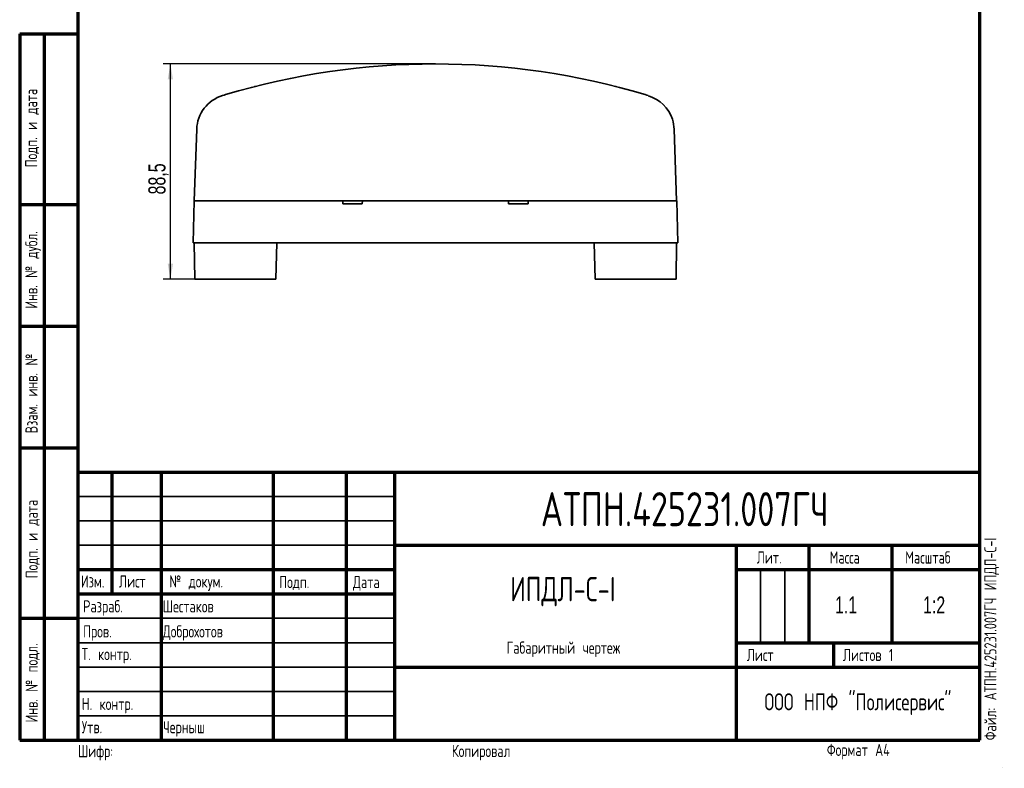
# Model space of a CAD drawing. Header units: millimetres. Extents: x 8 to 210, y -1 to 292.
# Tile 1 of 3: x 8 to 210, y -1 to 153. Entities that reach past the tile are written whole.
import ezdxf

# ---------------------------------------------------------------- set-up
doc = ezdxf.new("R2010")
doc.units = ezdxf.units.MM
doc.layers.add('ЦВЕТ_ОСНОВНОЙ_НАДПИСИ_И_РАМКИ', color=7, linetype='Continuous')
doc.layers.add('ЧЕРТЕЖ', color=7, linetype='Continuous', lineweight=25)
doc.styles.add('SLDTEXTSTYLE0', font='TXT', dxfattribs={"width": 0.7, "bigfont": 'bigfont'})
doc.styles.add('SLDTEXTSTYLE1', font='TXT', dxfattribs={"width": 0.7})
doc.styles.add('SLDTEXTSTYLE2', font='TXT', dxfattribs={"width": 0.605, "bigfont": 'bigfont'})
doc.dimstyles.new('SLDDIMSTYLE0', dxfattribs={"dimtxt": 3.5, "dimasz": 3.2, "dimexe": 0, "dimexo": 0.0625, "dimgap": 0.875, "dimtad": 2, "dimdec": 1, "dimlfac": 2, "dimrnd": 1e-09, "dimzin": 12, "dimdsep": 46, "dimtxsty": 'SLDTEXTSTYLE1', "dimsah": 1, "dimcen": 0.09, "dimadec": 0, "dimazin": 3, "dimtfac": 1, "dimtdec": 1, "dimtofl": 0, "dimtmove": 0, "dimatfit": 3, "dimfxl": 0, "dimfrac": 2, "dimtolj": 1, "dimtzin": 12, "dimarcsym": 0})

# ---------------------------------------------------------------- blocks, each defined once
blk = doc.blocks.new('_D_8')
at = {"layer": 'ЧЕРТЕЖ'}
for p, q in [((93.31, 143.85), (37.42, 143.85)), ((38.92, 99.62), (38.92, 143.85)), ((50.43, 99.62), (37.42, 99.62))]:
    blk.add_line(p, q, dxfattribs=at)
for points in [[(38.92, 143.85), (38.37, 140.65), (39.47, 140.65)], [(38.92, 99.62), (39.47, 102.82), (38.37, 102.82)]]:
    blk.add_solid(points, dxfattribs=at)
at = {"layer": 'ЧЕРТЕЖ', "insert": (34.41, 117.04), "char_height": 3.5, "attachment_point": 1, "rotation": 90, "style": 'SLDTEXTSTYLE1'}
blk.add_mtext('88,5', dxfattribs=at)

msp = doc.modelspace()

# ---------------------------------------------------------------- linework, layer by layer
at = {"color": 7, "linetype": 'Continuous', "lineweight": 35}
for p, q in [((43.805, 115.749), (44.318, 130.436)), ((142.293, 130.436), (142.805, 115.749)), ((43.575, 107.124), (43.8, 115.699)), ((43.8, 115.699), (50.297, 115.699)), ((50.301, 115.749), (43.805, 115.749)), ((44.648, 115.699), (44.648, 115.749)), ((50.297, 115.699), (74.275, 115.699)), ((50.301, 115.749), (136.309, 115.749)), ((74.273, 115.749), (74.275, 115.699)), ((74.275, 115.699), (74.305, 115.124)), ((78.336, 115.699), (78.305, 115.124)), ((78.338, 115.749), (78.336, 115.699)), ((78.336, 115.699), (108.275, 115.699)), ((108.275, 115.699), (108.273, 115.749)), ((108.305, 115.124), (108.275, 115.699)), ((112.305, 115.124), (112.336, 115.699)), ((112.336, 115.699), (112.338, 115.749)), ((112.336, 115.699), (136.314, 115.699)), ((142.805, 115.749), (136.309, 115.749)), ((136.314, 115.699), (142.811, 115.699)), ((141.963, 115.749), (141.963, 115.699)), ((142.811, 115.699), (143.036, 107.124)), ((78.305, 115.124), (74.305, 115.124)), ((112.305, 115.124), (108.305, 115.124)), ((50.073, 107.124), (43.575, 107.124)), ((43.936, 99.624), (43.805, 107.124)), ((50.073, 107.124), (136.538, 107.124)), ((60.749, 107.124), (60.553, 99.624)), ((61.024, 107.119), (60.749, 107.119)), ((61.024, 107.124), (61.024, 107.119)), ((61.463, 107.119), (61.024, 107.119)), ((61.463, 107.124), (61.463, 107.119)), ((61.826, 107.119), (61.463, 107.119)), ((61.826, 107.124), (61.826, 107.119)), ((63.303, 107.119), (61.826, 107.119)), ((63.303, 107.124), (63.303, 107.119)), ((63.748, 107.119), (63.348, 107.119)), ((63.551, 107.124), (63.551, 107.119)), ((64.321, 107.119), (63.551, 107.119)), ((64.321, 107.124), (64.321, 107.119)), ((64.758, 107.119), (64.321, 107.119)), ((64.758, 107.124), (64.758, 107.119)), ((65.528, 107.119), (64.758, 107.119)), ((65.528, 107.124), (65.528, 107.119)), ((66.363, 107.119), (65.573, 107.119)), ((66.363, 107.124), (66.363, 107.119)), ((66.725, 107.124), (66.725, 107.119)), ((67.157, 107.119), (66.725, 107.119)), ((67.157, 107.124), (67.157, 107.119)), ((67.778, 107.119), (67.157, 107.119)), ((67.778, 107.124), (67.778, 107.119)), ((68.235, 107.119), (67.778, 107.119)), ((68.235, 107.124), (68.235, 107.119)), ((68.489, 107.124), (68.489, 107.119)), ((69.347, 107.119), (68.489, 107.119)), ((69.694, 107.119), (69.347, 107.119)), ((69.694, 107.124), (69.694, 107.119)), ((69.938, 107.119), (69.694, 107.119)), ((69.938, 107.124), (69.938, 107.119)), ((70.198, 107.124), (70.198, 107.119)), ((71.38, 107.119), (70.198, 107.119)), ((71.38, 107.124), (71.38, 107.119)), ((71.678, 107.124), (71.678, 107.119)), ((72.358, 107.119), (71.678, 107.119)), ((72.817, 107.119), (72.358, 107.119)), ((73.024, 107.119), (72.817, 107.119)), ((73.024, 107.124), (73.024, 107.119)), ((73.259, 107.124), (73.259, 107.119)), ((73.876, 107.119), (73.259, 107.119)), ((74.354, 107.119), (73.876, 107.119)), ((74.541, 107.119), (74.354, 107.119)), ((74.541, 107.124), (74.541, 107.119)), ((74.658, 107.119), (74.632, 107.119)), ((74.658, 107.124), (74.658, 107.119)), ((74.91, 107.124), (74.91, 107.119)), ((75.343, 107.119), (74.91, 107.119)), ((75.343, 107.124), (75.343, 107.119)), ((75.964, 107.119), (75.343, 107.119)), ((75.964, 107.124), (75.964, 107.119)), ((76.421, 107.119), (75.964, 107.119)), ((76.421, 107.124), (76.421, 107.119)), ((76.674, 107.124), (76.674, 107.119)), ((77.532, 107.119), (76.674, 107.119)), ((77.88, 107.119), (77.532, 107.119)), ((77.88, 107.124), (77.88, 107.119)), ((78.124, 107.119), (77.88, 107.119)), ((78.124, 107.124), (78.124, 107.119)), ((78.351, 107.124), (78.351, 107.119)), ((78.734, 107.119), (78.351, 107.119)), ((78.734, 107.124), (78.734, 107.119)), ((78.846, 107.124), (78.846, 107.119)), ((79.228, 107.119), (78.846, 107.119)), ((79.228, 107.124), (79.228, 107.119)), ((90.113, 107.124), (90.113, 107.119)), ((91.757, 107.119), (90.113, 107.119)), ((91.757, 107.124), (91.757, 107.119)), ((92.554, 107.124), (92.554, 107.119)), ((95.052, 107.119), (92.554, 107.119)), ((95.052, 107.124), (95.052, 107.119)), ((95.851, 107.124), (95.851, 107.119)), ((97.494, 107.119), (95.851, 107.119)), ((97.494, 107.124), (97.494, 107.119)), ((111.862, 107.124), (111.862, 107.119)), ((112.475, 107.119), (111.862, 107.119)), ((112.723, 107.119), (112.475, 107.119)), ((112.723, 107.124), (112.723, 107.119)), ((112.897, 107.119), (112.723, 107.119)), ((112.897, 107.124), (112.897, 107.119)), ((112.96, 107.124), (112.96, 107.119)), ((113.028, 107.119), (112.96, 107.119)), ((113.028, 107.124), (113.028, 107.119)), ((113.169, 107.119), (113.028, 107.119)), ((113.169, 107.124), (113.169, 107.119)), ((113.936, 107.119), (113.169, 107.119)), ((113.936, 107.124), (113.936, 107.119)), ((114.029, 107.119), (113.936, 107.119)), ((114.029, 107.124), (114.029, 107.119)), ((114.109, 107.124), (114.109, 107.119)), ((114.613, 107.119), (114.109, 107.119)), ((115.048, 107.119), (114.613, 107.119)), ((115.048, 107.124), (115.048, 107.119)), ((115.09, 107.124), (115.09, 107.119)), ((115.099, 107.119), (115.09, 107.119)), ((115.126, 107.119), (115.099, 107.119)), ((115.204, 107.119), (115.126, 107.119)), ((115.278, 107.119), (115.204, 107.119)), ((115.3, 107.124), (115.3, 107.119)), ((115.312, 107.119), (115.3, 107.119)), ((115.312, 107.124), (115.312, 107.119)), ((116.098, 107.119), (115.312, 107.119)), ((116.098, 107.124), (116.098, 107.119)), ((116.252, 107.124), (116.252, 107.119)), ((116.331, 107.119), (116.252, 107.119)), ((116.331, 107.124), (116.331, 107.119)), ((116.669, 107.119), (116.331, 107.119)), ((117.135, 107.119), (116.669, 107.119)), ((117.135, 107.124), (117.135, 107.119)), ((117.352, 107.124), (117.352, 107.119)), ((117.646, 107.119), (117.352, 107.119)), ((117.646, 107.124), (117.646, 107.119)), ((117.95, 107.119), (117.646, 107.119)), ((117.95, 107.124), (117.95, 107.119)), ((118.244, 107.119), (117.95, 107.119)), ((118.244, 107.124), (118.244, 107.119)), ((118.4, 107.124), (118.4, 107.119)), ((118.887, 107.119), (118.4, 107.119)), ((119.373, 107.119), (118.887, 107.119)), ((119.373, 107.124), (119.373, 107.119)), ((120.033, 107.124), (120.033, 107.119)), ((120.525, 107.119), (120.033, 107.119)), ((120.772, 107.119), (120.525, 107.119)), ((120.772, 107.124), (120.772, 107.119)), ((120.87, 107.119), (120.772, 107.119)), ((120.87, 107.124), (120.87, 107.119)), ((120.919, 107.119), (120.903, 107.119)), ((120.919, 107.124), (120.919, 107.119)), ((121.599, 107.124), (121.599, 107.119)), ((122.084, 107.119), (121.599, 107.119)), ((122.412, 107.119), (122.084, 107.119)), ((122.56, 107.119), (122.412, 107.119)), ((122.56, 107.124), (122.56, 107.119)), ((122.642, 107.124), (122.642, 107.119)), ((123.129, 107.119), (122.642, 107.119)), ((123.616, 107.119), (123.129, 107.119)), ((123.616, 107.124), (123.616, 107.119)), ((123.703, 107.124), (123.703, 107.119)), ((123.862, 107.119), (123.703, 107.119)), ((124.225, 107.119), (123.862, 107.119)), ((124.538, 107.119), (124.225, 107.119)), ((124.538, 107.124), (124.538, 107.119)), ((124.609, 107.124), (124.609, 107.119)), ((124.768, 107.119), (124.609, 107.119)), ((125.132, 107.119), (124.768, 107.119)), ((125.445, 107.119), (125.132, 107.119)), ((125.445, 107.124), (125.445, 107.119)), ((125.585, 107.124), (125.585, 107.119)), ((125.862, 107.119), (125.585, 107.119)), ((126.058, 99.624), (125.861, 107.124)), ((143.036, 107.124), (136.538, 107.124)), ((142.806, 107.124), (142.675, 99.624)), ((50.435, 99.624), (43.936, 99.624)), ((59.803, 99.624), (50.435, 99.624)), ((60.553, 99.624), (59.803, 99.624)), ((126.808, 99.624), (126.058, 99.624)), ((126.808, 99.624), (136.176, 99.624)), ((142.675, 99.624), (136.176, 99.624))]:
    msp.add_line(p, q, dxfattribs=at)
at = {"color": 7, "linetype": 'Continuous', "lineweight": 35, "flags": 128}
for points in [[(49.63, 137.35), (49.985, 137.457), (50.265, 137.541)], [(56.351, 139.206), (56.279, 139.202), (56.202, 139.188)], [(130.408, 139.188), (130.332, 139.202), (130.303, 139.205)], [(136.346, 137.541), (136.703, 137.434), (136.981, 137.35)]]:
    msp.add_lwpolyline(points, dxfattribs=at)
at = {"color": 7, "linetype": 'Continuous', "lineweight": 35}
for centre, radius, start, end in [((93.305, -6.151), 150, 73.3252, 106.6748), ((51.814, 130.174), 7.5, 106.92799, 178), ((134.82, 130.139), 7.489, 18.14112, 72.86456), ((134.882, 130.185), 7.415, 1.94031, 17.98833)]:
    msp.add_arc(centre, radius, start, end, dxfattribs=at)
at = {"layer": 'ЦВЕТ_ОСНОВНОЙ_НАДПИСИ_И_РАМКИ', "lineweight": 70}
for p, q in [((20, 5), (20, 292)), ((205, 5), (205, 292)), ((8, 150), (20, 150)), ((8, 150), (8, 5)), ((13, 150), (13, 5)), ((8, 115), (20, 115)), ((8, 90), (20, 90)), ((8, 65), (20, 65)), ((20, 60), (205, 60)), ((27, 35), (27, 60)), ((37, 60), (37, 5)), ((60, 60), (60, 5)), ((75, 60), (75, 5)), ((85, 5), (85, 60)), ((85, 45), (205, 45)), ((155, 45), (155, 5)), ((170, 25), (170, 45)), ((187, 25), (187, 45)), ((20, 40), (85, 40)), ((155, 40), (205, 40)), ((20, 35), (85, 35)), ((8, 30), (20, 30)), ((155, 25), (205, 25)), ((175, 25), (175, 20)), ((85, 20), (205, 20)), ((8, 5), (20, 5)), ((20, 5), (205, 5))]:
    msp.add_line(p, q, dxfattribs=at)
at = {"layer": 'ЦВЕТ_ОСНОВНОЙ_НАДПИСИ_И_РАМКИ', "lineweight": 25}
for p, q in [((20, 150), (20, 5)), ((205, 68), (205, 60)), ((20, 5), (20, 60)), ((205, 5), (205, 60)), ((20, 5), (205, 5))]:
    msp.add_line(p, q, dxfattribs=at)
at = {"layer": 'ЦВЕТ_ОСНОВНОЙ_НАДПИСИ_И_РАМКИ', "lineweight": 35}
for p, q in [((20, 55), (85, 55)), ((20, 50), (85, 50)), ((20, 45), (85, 45)), ((160, 40), (160, 25)), ((165, 40), (165, 25)), ((20, 30), (85, 30)), ((20, 25), (85, 25)), ((20, 20), (85, 20)), ((20, 15), (85, 15)), ((20, 10), (85, 10))]:
    msp.add_line(p, q, dxfattribs=at)

# ---------------------------------------------------------------- texts
at = {"layer": 'ЦВЕТ_ОСНОВНОЙ_НАДПИСИ_И_РАМКИ', "color": 7, "char_height": 2.5, "attachment_point": 1, "rotation": 90, "style": 'SLDTEXTSTYLE0'}
for s, insert in [('Подп. и дата', (9.102, 122.618)), ('Инв. № дубл.', (9.144, 93.587)), ('Взам. инв. №', (9.177, 67.975)), ('Подп. и дата', (9.22, 38.226)), ('Инв. № подл.', (9.205, 8.609))]:
    msp.add_mtext(s, dxfattribs=dict(at, insert=insert))
at = {"layer": 'ЦВЕТ_ОСНОВНОЙ_НАДПИСИ_И_РАМКИ', "insert": (205.937, 4.941), "char_height": 2.5, "attachment_point": 1, "rotation": 90, "style": 'SLDTEXTSTYLE0'}
msp.add_mtext('Файл: АТПН.425231.007ГЧ ИПДЛ-С-I', dxfattribs=at)
at = {"layer": 'ЦВЕТ_ОСНОВНОЙ_НАДПИСИ_И_РАМКИ'}
for s, insert, char_height, attachment_point, style in [('АТПН.425231.007ГЧ', (144.454, 55.915), 7, 2, 'SLDTEXTSTYLE0'), ('Лит.', (159.241, 43.743), 2.5, 1, 'SLDTEXTSTYLE0'), ('Масса', (174.197, 43.743), 2.5, 1, 'SLDTEXTSTYLE0'), ('Масштаб', (189.706, 43.743), 2.5, 1, 'SLDTEXTSTYLE0'), ('Изм.', (20.563, 38.821), 2.5, 1, 'SLDTEXTSTYLE0'), ('Лист', (28.365, 38.821), 2.5, 1, 'SLDTEXTSTYLE0'), ('№ докум.', (38.707, 38.821), 2.5, 1, 'SLDTEXTSTYLE0'), ('Подп.', (61.26, 38.698), 2.5, 1, 'SLDTEXTSTYLE0'), ('Дата', (76.379, 38.698), 2.5, 1, 'SLDTEXTSTYLE0'), ('ИПДЛ-С-I', (119.461, 38.502), 5, 2, 'SLDTEXTSTYLE0'), ('1.1', (177.57, 34.492), 3.5, 2, 'SLDTEXTSTYLE1'), ('1:2', (195.632, 34.492), 3.5, 2, 'SLDTEXTSTYLE1'), ('Разраб.', (21.018, 33.711), 2.5, 1, 'SLDTEXTSTYLE0'), ('Шестаков', (37.353, 33.711), 2.5, 1, 'SLDTEXTSTYLE0'), ('Пров.', (21.018, 28.564), 2.5, 1, 'SLDTEXTSTYLE0'), ('Доброхотов', (37.353, 28.564), 2.5, 1, 'SLDTEXTSTYLE0'), ('Габаритный чертеж', (119.557, 25.228), 2.5, 2, 'SLDTEXTSTYLE0'), ('Т. контр.', (20.738, 23.902), 2.5, 1, 'SLDTEXTSTYLE0'), ('Лист', (157.205, 23.728), 2.5, 1, 'SLDTEXTSTYLE0'), ('Листов 1', (176.921, 23.728), 2.5, 1, 'SLDTEXTSTYLE0'), ('ООО НПФ "Полисервис"', (180.003, 14.603), 3.5, 2, 'SLDTEXTSTYLE0'), ('Н. контр.', (20.738, 13.669), 2.5, 1, 'SLDTEXTSTYLE0'), ('Утв.', (20.738, 8.895), 2.5, 1, 'SLDTEXTSTYLE0'), ('Черныш', (37.444, 8.895), 2.5, 1, 'SLDTEXTSTYLE0'), ('Копировал', (96.68, 4.011), 2.5, 1, 'SLDTEXTSTYLE0'), ('Формат A4', (173.631, 4.226), 2.5, 1, 'SLDTEXTSTYLE0'), ('Версия 3', (209.458, -0.671), 0.1, 1, 'SLDTEXTSTYLE2')]:
    msp.add_mtext(s, dxfattribs=dict(at, insert=insert, char_height=char_height, attachment_point=attachment_point, style=style))
at = {"layer": 'ЦВЕТ_ОСНОВНОЙ_НАДПИСИ_И_РАМКИ', "color": 7, "insert": (19.956, 3.976), "char_height": 2.5, "attachment_point": 1, "style": 'SLDTEXTSTYLE0'}
msp.add_mtext('Шифр:', dxfattribs=at)

# ---------------------------------------------------------------- dimensions: what is measured, and where the dimension line sits
at = {"layer": 'ЧЕРТЕЖ'}
dim = msp.add_linear_dim(base=(38.923817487, 143.848813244), p1=(50.434791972, 99.623813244), p2=(93.305440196, 143.848813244), angle=90, dimstyle='SLDDIMSTYLE0', dxfattribs=at)
dim.commit()
dim.dimension.update_dxf_attribs({"geometry": '_D_8', "text_midpoint": (38.923817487, 121.545648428), "dimtype": 160})

doc.saveas('drawing.dxf')
